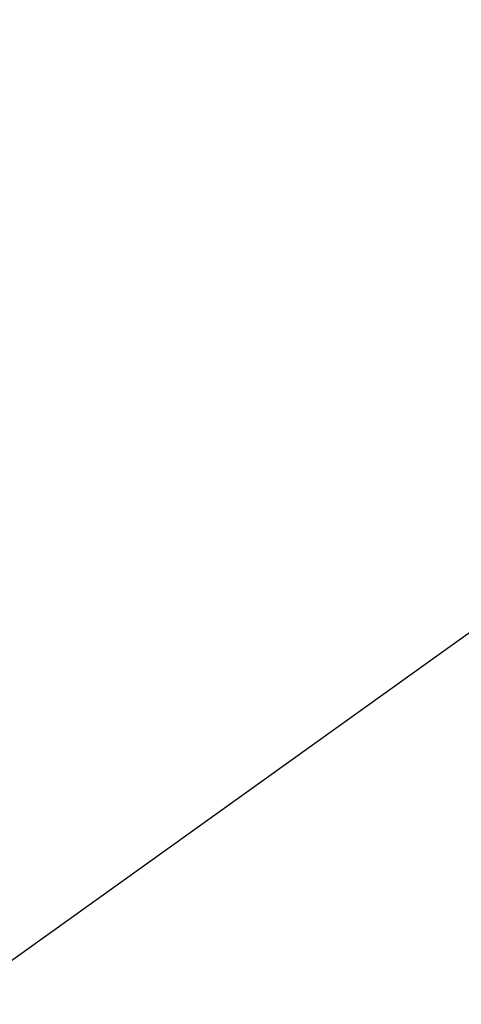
# Model space of a CAD drawing. Header units: metres. Extents: x 63115 to 703450, y -261936 to -53969.
# Tile 135 of 197: x 167435 to 167516, y -129386 to -129207. Entities that reach past the tile are written whole.
import ezdxf

# ---------------------------------------------------------------- set-up
doc = ezdxf.new("R2010")
doc.units = ezdxf.units.M
doc.layers.get('0').update_dxf_attribs({"true_color": 0x83b7c5})
doc.layers.add('_03-PROJECTION', color=1, linetype='Continuous')
doc.styles.add('NIOstandard', font='arial.ttf')
doc.dimstyles.new('NIO-5-KLEIN', dxfattribs={"dimtxt": 10, "dimasz": 1, "dimexe": 2, "dimexo": 5, "dimgap": 1, "dimtad": 1, "dimdec": 0, "dimzin": 0, "dimdsep": 46, "dimtxsty": 'NIOstandard', "dimblk1": 'MAATSTR', "dimblk2": 'MAATSTR', "dimsah": 1, "dimcen": 0, "dimdle": 1.5, "dimse1": 1, "dimse2": 1, "dimclrd": 7, "dimclre": 256, "dimclrt": 256, "dimazin": 0, "dimtfac": 1, "dimtdec": 0, "dimtofl": 0, "dimtmove": 1, "dimatfit": 2, "dimldrblk": 'MAATSTR', "dimfxl": 1, "dimtvp": 1, "dimtolj": 1, "dimtzin": 0, "dimarcsym": 0})

# ---------------------------------------------------------------- blocks, each defined once
blk = doc.blocks.new('MAATSTR')
at = {"linetype": 'Continuous'}
for p, q in [((0, 5), (0, -5)), ((-4.1667, 0), (4.1667, 0))]:
    blk.add_line(p, q, dxfattribs=at)
at = {"linetype": 'Continuous', "const_width": 1.5}
blk.add_lwpolyline([(-0.75, 0, 1), (0.75, 0, 1)], format="xyb", close=True, dxfattribs=at)

msp = doc.modelspace()

# ---------------------------------------------------------------- linework, layer by layer
at = {"layer": '_03-PROJECTION'}
msp.add_ellipse((160931.8, -130410.61), major_axis=(-6500, 0), ratio=0.638462, start_param=5.35272, end_param=10.194284, dxfattribs=at)

# ---------------------------------------------------------------- leaders
msp.add_leader([(166680.29, -129918.94), (167900.03, -129044.3), (168112.48, -129044.3)], dimstyle='NIO-5-KLEIN', override={"dimasz": 100, "dimldrblk": 'Dot'}, dxfattribs=at)

doc.saveas('drawing.dxf')
